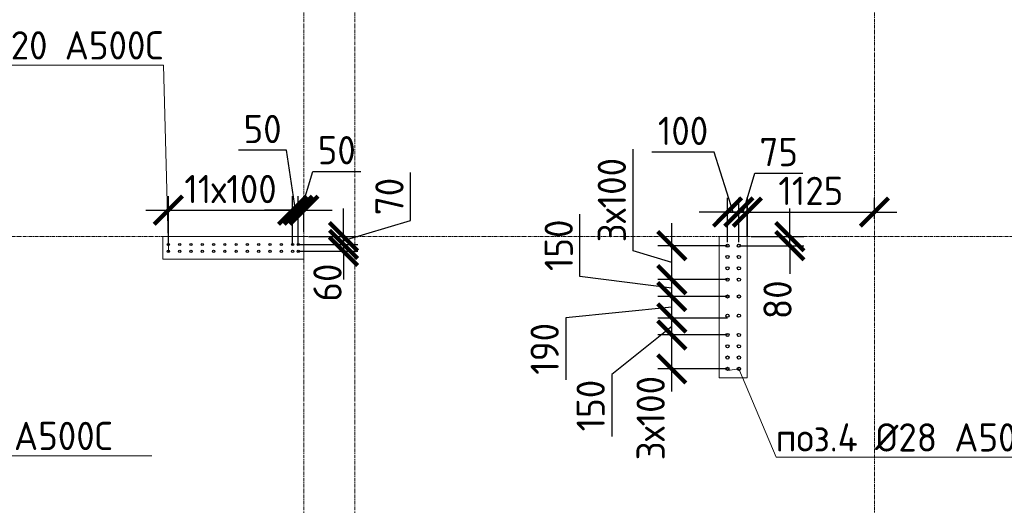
# Model space of a CAD drawing. Header units: millimetres. Extents: x -56135 to 1694203, y -446411 to -23139.
# Tile 209 of 256: x 966542 to 975258, y -124177 to -119880. Entities that reach past the tile are written whole.
import ezdxf
from ezdxf import colors
from ezdxf.entities.mleader import LeaderData, LeaderLine
from ezdxf.math import Vec2, Vec3

# ---------------------------------------------------------------- set-up
doc = ezdxf.new("R2010")
doc.units = ezdxf.units.MM
for name, pattern in [('01 Штриховая _4 мм_', [6, 3.5, -2.5]), ('______5', [1100, 800, -100, 100, -100]), ('HIDDEN2', [4.7625, 3.175, -1.5875]), ('осевая', [50.8, 31.75, -6.35, 6.35, -6.35])]:
    doc.linetypes.add(name, pattern=pattern)
for name, color, linetype, lineweight in [('1 Стены', 3, 'Continuous', 30), ('Оси', 40, '______5', 18), ('подоснова', 151, 'Continuous', 5), ('РАЗМЕРЫ', 1, 'Continuous', 9), ('СТЕНЫ', 3, 'Continuous', 30)]:
    doc.layers.add(name, color=color, linetype=linetype, lineweight=lineweight)
doc.styles.add('GOST-2.304_Type-B', font='GOST_Common.ttf')
doc.dimstyles.new('СПДС', dxfattribs={"dimscale": 100, "dimtxt": 2.5, "dimasz": 2.5, "dimexe": 1.25, "dimexo": 0, "dimtad": 1, "dimdec": 0, "dimtxsty": 'GOST-2.304_Type-B', "dimblk": 'ARCHTICK', "dimcen": 2.5, "dimdle": 2, "dimadec": 0, "dimazin": 2, "dimtfac": 0.75, "dimtdec": 0, "dimtmove": 1, "dimatfit": 3, "dimfxl": 1, "dimtolj": 1, "dimarcsym": 1})

# ---------------------------------------------------------------- blocks, each defined once
blk = doc.blocks.new('оси 2.2-2.3')
at = {"layer": 'Оси', "color": 16, "linetype": 'осевая', "lineweight": 0, "transparency": 33554687}
for p, q in [((487804.9, -104267.9), (487804.9, -134893.5)), ((482754.9, -105027.5), (482754.9, -134138.1)), ((483204.9, -105027.5), (483204.9, -134138.1)), ((468076.3, -121995.4), (524372.9, -121995.4))]:
    blk.add_line(p, q, dxfattribs=at)
blk = doc.blocks.new('стены тп')
at = {"layer": '1 Стены', "color": 252, "linetype": 'HIDDEN2', "lineweight": 0, "true_color": 0x939598}
for p, q in [((870890.6, -203025.6), (869640.6, -203025.6)), ((869640.6, -203025.6), (869640.6, -203225.6)), ((870890.6, -203225.6), (870890.6, -203025.6)), ((874815.4, -203025.6), (874565.4, -203025.6)), ((874565.4, -203025.6), (874565.4, -204275.6)), ((874815.4, -204275.6), (874815.4, -203025.6)), ((869640.6, -203225.6), (870890.6, -203225.6)), ((874565.4, -204275.6), (874815.4, -204275.6))]:
    blk.add_line(p, q, dxfattribs=at)
blk = doc.blocks.new('_None')
blk = doc.blocks.new('_ArchTick')
at = {"color": 0, "linetype": 'ByBlock', "const_width": 0.15}
blk.add_lwpolyline([(-0.5, -0.5), (0.5, 0.5)], dxfattribs=at)
blk = doc.blocks.new('*D461')
at = {"layer": 'DEFPOINTS', "color": 0, "transparency": 16777216}
for p in [(968958.3, -121565.6), (967858.3, -121868.8, -360), (968958.3, -121868.8, -360)]:
    blk.add_point(p, dxfattribs=at)
at = {"layer": 'РАЗМЕРЫ', "color": 0, "lineweight": -2, "transparency": 16777216}
for p, q in [((967858.3, -121868.8), (967858.3, -121440.6)), ((968958.3, -121868.8), (968958.3, -121440.6)), ((967658.3, -121565.6), (969158.3, -121565.6))]:
    blk.add_line(p, q, dxfattribs=at)
at = {"layer": 'РАЗМЕРЫ', "color": 0, "lineweight": -2, "transparency": 16777216, "xscale": 250, "yscale": 250, "zscale": 250, "rotation": 180}
blk.add_blockref('_ArchTick', (967858.3, -121565.6), dxfattribs=at)
at = {"layer": 'РАЗМЕРЫ', "color": 0, "lineweight": -2, "transparency": 16777216, "xscale": 250, "yscale": 250, "zscale": 250}
blk.add_blockref('_ArchTick', (968958.3, -121565.6), dxfattribs=at)
at = {"layer": 'РАЗМЕРЫ', "color": 0, "transparency": 16777216, "insert": (968408.3, -121378.1), "char_height": 250, "attachment_point": 5, "style": 'GOST-2.304_Type-B'}
blk.add_mtext('\\A1;11х100', dxfattribs=at)
blk = doc.blocks.new('*D462')
at = {"layer": 'DEFPOINTS', "color": 0, "transparency": 16777216}
for p in [(969008.3, -121565.6), (968958.3, -121868.8, -360), (969008.3, -121868.8, -360)]:
    blk.add_point(p, dxfattribs=at)
at = {"layer": 'РАЗМЕРЫ', "color": 0, "lineweight": -2, "transparency": 16777216}
for p, q in [((968904.9, -121034.4), (968479.9, -121034.4)), ((968983.3, -121565.6), (968904.9, -121034.4)), ((968958.3, -121868.8), (968958.3, -121440.6)), ((969008.3, -121868.8), (969008.3, -121440.6)), ((968958.3, -121565.6), (968708.3, -121565.6)), ((968958.3, -121565.6), (969008.3, -121565.6)), ((968958.3, -121565.6), (969008.3, -121565.6)), ((969008.3, -121565.6), (969258.3, -121565.6))]:
    blk.add_line(p, q, dxfattribs=at)
at = {"layer": 'РАЗМЕРЫ', "color": 0, "lineweight": -2, "transparency": 16777216, "xscale": 250, "yscale": 250, "zscale": 250}
blk.add_blockref('_ArchTick', (968958.3, -121565.6), dxfattribs=at)
at = {"layer": 'РАЗМЕРЫ', "color": 0, "lineweight": -2, "transparency": 16777216, "xscale": 250, "yscale": 250, "zscale": 250, "rotation": 180}
blk.add_blockref('_ArchTick', (969008.3, -121565.6), dxfattribs=at)
at = {"layer": 'РАЗМЕРЫ', "color": 0, "transparency": 16777216, "insert": (968692.4, -120846.9), "char_height": 250, "attachment_point": 5, "style": 'GOST-2.304_Type-B'}
blk.add_mtext('\\A1;50', dxfattribs=at)
blk = doc.blocks.new('*D463')
at = {"layer": 'DEFPOINTS', "color": 0, "transparency": 16777216}
for p in [(969058.2, -121565.6), (969058.2, -121755.4), (969008.3, -121868.8, -360)]:
    blk.add_point(p, dxfattribs=at)
at = {"layer": 'РАЗМЕРЫ', "color": 0, "lineweight": -2, "transparency": 16777216}
for p, q in [((969033.2, -121565.6), (969136.4, -121221.9)), ((969136.4, -121221.9), (969561.4, -121221.9)), ((969008.3, -121868.8), (969008.3, -121440.6)), ((969058.2, -121755.4), (969058.2, -121440.6)), ((969008.3, -121565.6), (968758.3, -121565.6)), ((969008.3, -121565.6), (969058.2, -121565.6)), ((969008.3, -121565.6), (969058.2, -121565.6)), ((969058.2, -121565.6), (969308.2, -121565.6))]:
    blk.add_line(p, q, dxfattribs=at)
at = {"layer": 'РАЗМЕРЫ', "color": 0, "lineweight": -2, "transparency": 16777216, "xscale": 250, "yscale": 250, "zscale": 250}
blk.add_blockref('_ArchTick', (969008.3, -121565.6), dxfattribs=at)
at = {"layer": 'РАЗМЕРЫ', "color": 0, "lineweight": -2, "transparency": 16777216, "xscale": 250, "yscale": 250, "zscale": 250, "rotation": 180}
blk.add_blockref('_ArchTick', (969058.2, -121565.6), dxfattribs=at)
at = {"layer": 'РАЗМЕРЫ', "color": 0, "transparency": 16777216, "insert": (969348.9, -121034.4), "char_height": 250, "attachment_point": 5, "style": 'GOST-2.304_Type-B'}
blk.add_mtext('\\A1;50', dxfattribs=at)
blk = doc.blocks.new('*D349')
at = {"layer": 'DEFPOINTS', "color": 0, "transparency": 16777216}
for p in [(969097.9, -121799.2), (969008.3, -121868.8), (969409, -121868.8)]:
    blk.add_point(p, dxfattribs=at)
at = {"layer": 'РАЗМЕРЫ', "color": 0, "lineweight": -2, "transparency": 16777216}
for p, q in [((970002.7, -121655.9), (970002.7, -121232)), ((969409, -121799.2), (969409, -121549.2)), ((969409, -121834), (970002.7, -121655.9)), ((969097.9, -121799.2), (969534, -121799.2)), ((969409, -121799.2), (969409, -121868.8)), ((969409, -121799.2), (969409, -121868.8)), ((969008.3, -121868.8), (969534, -121868.8)), ((969409, -121868.8), (969409, -122118.8))]:
    blk.add_line(p, q, dxfattribs=at)
at = {"layer": 'РАЗМЕРЫ', "color": 0, "lineweight": -2, "transparency": 16777216, "xscale": 250, "yscale": 250, "zscale": 250}
for p, rotation in [((969409, -121799.2), 270), ((969409, -121868.8), 90)]:
    blk.add_blockref('_ArchTick', p, dxfattribs=dict(at, rotation=rotation))
at = {"layer": 'РАЗМЕРЫ', "color": 0, "transparency": 16777216, "insert": (969815.2, -121443.9), "char_height": 250, "attachment_point": 5, "rotation": 90, "style": 'GOST-2.304_Type-B'}
blk.add_mtext('\\A1;70', dxfattribs=at)
blk = doc.blocks.new('*D464')
at = {"layer": 'DEFPOINTS', "color": 0, "transparency": 16777216}
for p in [(969008.3, -121929.2, -360), (969095, -121868.8), (969409, -121929.2)]:
    blk.add_point(p, dxfattribs=at)
at = {"layer": 'РАЗМЕРЫ', "color": 0, "lineweight": -2, "transparency": 16777216}
for p, q in [((969409, -121868.8), (969409, -121618.8)), ((969008.3, -121929.2), (969534, -121929.2)), ((969095, -121868.8), (969534, -121868.8)), ((969409, -121868.8), (969409, -121929.2)), ((969409, -121929.2), (969409, -122179.2))]:
    blk.add_line(p, q, dxfattribs=at)
at = {"layer": 'РАЗМЕРЫ', "color": 0, "lineweight": -2, "transparency": 16777216, "xscale": 250, "yscale": 250, "zscale": 250}
for p, rotation in [((969409, -121868.8), 270), ((969409, -121929.2), 90)]:
    blk.add_blockref('_ArchTick', p, dxfattribs=dict(at, rotation=rotation))
at = {"layer": 'РАЗМЕРЫ', "color": 0, "transparency": 16777216, "insert": (969266.7, -122205.6), "char_height": 250, "attachment_point": 5, "rotation": 90, "style": 'GOST-2.304_Type-B'}
blk.add_mtext('\\A1;60', dxfattribs=at)
blk = doc.blocks.new('*D309')
at = {"layer": 'DEFPOINTS', "color": 0, "transparency": 16777216}
for p in [(972908.6, -121582), (972908.6, -121849.2), (972984, -121799.2, 360)]:
    blk.add_point(p, dxfattribs=at)
at = {"layer": 'РАЗМЕРЫ', "color": 0, "lineweight": -2, "transparency": 16777216}
for p, q in [((972946.3, -121582), (973049.4, -121238.2)), ((973049.4, -121238.2), (973473.3, -121238.2)), ((972908.6, -121849.2), (972908.6, -121457)), ((972984, -121799.2), (972984, -121457)), ((972908.6, -121582), (972658.6, -121582)), ((972984, -121582), (972908.6, -121582)), ((972984, -121582), (972908.6, -121582)), ((972984, -121582), (973234, -121582))]:
    blk.add_line(p, q, dxfattribs=at)
at = {"layer": 'РАЗМЕРЫ', "color": 0, "lineweight": -2, "transparency": 16777216, "xscale": 250, "yscale": 250, "zscale": 250}
blk.add_blockref('_ArchTick', (972908.6, -121582), dxfattribs=at)
at = {"layer": 'РАЗМЕРЫ', "color": 0, "lineweight": -2, "transparency": 16777216, "xscale": 250, "yscale": 250, "zscale": 250, "rotation": 180}
blk.add_blockref('_ArchTick', (972984, -121582), dxfattribs=at)
at = {"layer": 'РАЗМЕРЫ', "color": 0, "transparency": 16777216, "insert": (973261.4, -121050.7), "char_height": 250, "attachment_point": 5, "style": 'GOST-2.304_Type-B'}
blk.add_mtext('\\A1;75', dxfattribs=at)
blk = doc.blocks.new('*D310')
at = {"layer": 'DEFPOINTS', "color": 0, "transparency": 16777216}
for p in [(972808.3, -121582), (972808.3, -121849.2, -360), (972908.6, -121849.2)]:
    blk.add_point(p, dxfattribs=at)
at = {"layer": 'РАЗМЕРЫ', "color": 0, "lineweight": -2, "transparency": 16777216}
for p, q in [((972689.2, -121050.7), (972139.2, -121050.7)), ((972858.5, -121582), (972689.2, -121050.7)), ((972808.3, -121849.2), (972808.3, -121457)), ((972908.6, -121849.2), (972908.6, -121457)), ((972808.3, -121582), (972558.3, -121582)), ((972908.6, -121582), (972808.3, -121582)), ((972908.6, -121582), (972808.3, -121582)), ((972908.6, -121582), (973158.6, -121582))]:
    blk.add_line(p, q, dxfattribs=at)
at = {"layer": 'РАЗМЕРЫ', "color": 0, "lineweight": -2, "transparency": 16777216, "xscale": 250, "yscale": 250, "zscale": 250}
blk.add_blockref('_ArchTick', (972808.3, -121582), dxfattribs=at)
at = {"layer": 'РАЗМЕРЫ', "color": 0, "lineweight": -2, "transparency": 16777216, "xscale": 250, "yscale": 250, "zscale": 250, "rotation": 180}
blk.add_blockref('_ArchTick', (972908.6, -121582), dxfattribs=at)
at = {"layer": 'РАЗМЕРЫ', "color": 0, "transparency": 16777216, "insert": (972414.2, -120863.2), "char_height": 250, "attachment_point": 5, "style": 'GOST-2.304_Type-B'}
blk.add_mtext('\\A1;100', dxfattribs=at)
blk = doc.blocks.new('*D311')
at = {"layer": 'DEFPOINTS', "color": 0, "transparency": 16777216}
for p in [(974108, -121582), (974108, -121640.4), (972983, -121799.2, 360)]:
    blk.add_point(p, dxfattribs=at)
at = {"layer": 'РАЗМЕРЫ', "color": 0, "lineweight": -2, "transparency": 16777216}
for p, q in [((972983, -121799.2), (972983, -121457)), ((974108, -121640.4), (974108, -121457)), ((972783, -121582), (974308, -121582))]:
    blk.add_line(p, q, dxfattribs=at)
at = {"layer": 'РАЗМЕРЫ', "color": 0, "lineweight": -2, "transparency": 16777216, "xscale": 250, "yscale": 250, "zscale": 250, "rotation": 180}
blk.add_blockref('_ArchTick', (972983, -121582), dxfattribs=at)
at = {"layer": 'РАЗМЕРЫ', "color": 0, "lineweight": -2, "transparency": 16777216, "xscale": 250, "yscale": 250, "zscale": 250}
blk.add_blockref('_ArchTick', (974108, -121582), dxfattribs=at)
at = {"layer": 'РАЗМЕРЫ', "color": 0, "transparency": 16777216, "insert": (973545.5, -121394.5), "char_height": 250, "attachment_point": 5, "style": 'GOST-2.304_Type-B'}
blk.add_mtext('\\A1;1125', dxfattribs=at)
blk = doc.blocks.new('*D564')
at = {"layer": 'DEFPOINTS', "color": 0, "transparency": 16777216}
for p in [(973016.7, -121799.1), (973359.7, -121799.1), (972908.5, -121879.2)]:
    blk.add_point(p, dxfattribs=at)
at = {"layer": 'РАЗМЕРЫ', "color": 0, "lineweight": -2, "transparency": 16777216}
for p, q in [((973359.7, -121799.1), (973359.7, -121549.1)), ((973016.7, -121799.1), (973484.7, -121799.1)), ((973359.7, -121879.2), (973359.7, -121799.1)), ((972908.5, -121879.2), (973484.7, -121879.2)), ((973359.7, -121879.2), (973359.7, -122129.2))]:
    blk.add_line(p, q, dxfattribs=at)
at = {"layer": 'РАЗМЕРЫ', "color": 0, "lineweight": -2, "transparency": 16777216, "xscale": 250, "yscale": 250, "zscale": 250}
for p, rotation in [((973359.7, -121799.1), 270), ((973359.7, -121879.2), 90)]:
    blk.add_blockref('_ArchTick', p, dxfattribs=dict(at, rotation=rotation))
at = {"layer": 'РАЗМЕРЫ', "color": 0, "transparency": 16777216, "insert": (973250.8, -122357.7), "char_height": 250, "attachment_point": 5, "rotation": 90, "style": 'GOST-2.304_Type-B'}
blk.add_mtext('\\A1;80', dxfattribs=at)
blk = doc.blocks.new('*D877')
at = {"layer": 'DEFPOINTS', "color": 0, "transparency": 16777216}
for p in [(972315.1, -122669.2), (972808.1, -122669.2, -360), (972808.1, -122969.2, -360)]:
    blk.add_point(p, dxfattribs=at)
at = {"layer": 'РАЗМЕРЫ', "color": 0, "lineweight": -2, "transparency": 16777216}
for p, q in [((972315.1, -123169.2), (972315.1, -122469.2)), ((972808.1, -122669.2), (972190.1, -122669.2)), ((972808.1, -122969.2), (972190.1, -122969.2))]:
    blk.add_line(p, q, dxfattribs=at)
at = {"layer": 'РАЗМЕРЫ', "color": 0, "lineweight": -2, "transparency": 16777216, "xscale": 250, "yscale": 250, "zscale": 250}
for p, rotation in [((972315.1, -122669.2), 90), ((972315.1, -122969.2), 270)]:
    blk.add_blockref('_ArchTick', p, dxfattribs=dict(at, rotation=rotation))
at = {"layer": 'РАЗМЕРЫ', "color": 0, "transparency": 16777216, "insert": (972127.6, -123405.2), "char_height": 250, "attachment_point": 5, "rotation": 90, "style": 'GOST-2.304_Type-B'}
blk.add_mtext('\\A1;3х100', dxfattribs=at)
blk = doc.blocks.new('*D878')
at = {"layer": 'DEFPOINTS', "color": 0, "transparency": 16777216}
for p in [(972315.1, -121879.2), (972808.1, -121879.2, -360), (972808.1, -122179.2, -360)]:
    blk.add_point(p, dxfattribs=at)
at = {"layer": 'РАЗМЕРЫ', "color": 0, "lineweight": -2, "transparency": 16777216}
for p, q in [((971971.4, -121926), (971971.4, -121026)), ((972315.1, -122379.2), (972315.1, -121679.2)), ((972315.1, -122029.2), (971971.4, -121926)), ((972808.1, -121879.2), (972190.1, -121879.2)), ((972808.1, -122179.2), (972190.1, -122179.2))]:
    blk.add_line(p, q, dxfattribs=at)
at = {"layer": 'РАЗМЕРЫ', "color": 0, "lineweight": -2, "transparency": 16777216, "xscale": 250, "yscale": 250, "zscale": 250}
for p, rotation in [((972315.1, -121879.2), 90), ((972315.1, -122179.2), 270)]:
    blk.add_blockref('_ArchTick', p, dxfattribs=dict(at, rotation=rotation))
at = {"layer": 'РАЗМЕРЫ', "color": 0, "transparency": 16777216, "insert": (971783.9, -121476), "char_height": 250, "attachment_point": 5, "rotation": 90, "style": 'GOST-2.304_Type-B'}
blk.add_mtext('\\A1;3х100', dxfattribs=at)
blk = doc.blocks.new('*D879')
at = {"layer": 'DEFPOINTS', "color": 0, "transparency": 16777216}
for p in [(972315.1, -122179.2), (972634.8, -122179.2), (972634.8, -122329.2)]:
    blk.add_point(p, dxfattribs=at)
at = {"layer": 'РАЗМЕРЫ', "color": 0, "lineweight": -2, "transparency": 16777216}
for p, q in [((971501.3, -122151), (971501.3, -121601)), ((972315.1, -122529.2), (972315.1, -121979.2)), ((972315.1, -122254.2), (971501.3, -122151)), ((972634.8, -122179.2), (972190.1, -122179.2)), ((972634.8, -122329.2), (972190.1, -122329.2))]:
    blk.add_line(p, q, dxfattribs=at)
at = {"layer": 'РАЗМЕРЫ', "color": 0, "lineweight": -2, "transparency": 16777216, "xscale": 250, "yscale": 250, "zscale": 250}
for p, rotation in [((972315.1, -122179.2), 90), ((972315.1, -122329.2), 270)]:
    blk.add_blockref('_ArchTick', p, dxfattribs=dict(at, rotation=rotation))
at = {"layer": 'РАЗМЕРЫ', "color": 0, "transparency": 16777216, "insert": (971313.8, -121876), "char_height": 250, "attachment_point": 5, "rotation": 90, "style": 'GOST-2.304_Type-B'}
blk.add_mtext('\\A1;150', dxfattribs=at)
blk = doc.blocks.new('*D880')
at = {"layer": 'DEFPOINTS', "color": 0, "transparency": 16777216}
for p in [(972315.1, -122519.4), (972808.1, -122519.4), (972808.1, -122669.2, -720)]:
    blk.add_point(p, dxfattribs=at)
at = {"layer": 'РАЗМЕРЫ', "color": 0, "lineweight": -2, "transparency": 16777216}
for p, q in [((972315.1, -122869.2), (972315.1, -122319.4)), ((972808.1, -122519.4), (972190.1, -122519.4)), ((972315.1, -122594.3), (971783.9, -123018.9)), ((972808.1, -122669.2), (972190.1, -122669.2)), ((971783.9, -123018.9), (971783.9, -123568.9))]:
    blk.add_line(p, q, dxfattribs=at)
at = {"layer": 'РАЗМЕРЫ', "color": 0, "lineweight": -2, "transparency": 16777216, "xscale": 250, "yscale": 250, "zscale": 250}
for p, rotation in [((972315.1, -122519.4), 90), ((972315.1, -122669.2), 270)]:
    blk.add_blockref('_ArchTick', p, dxfattribs=dict(at, rotation=rotation))
at = {"layer": 'РАЗМЕРЫ', "color": 0, "transparency": 16777216, "insert": (971596.4, -123293.9), "char_height": 250, "attachment_point": 5, "rotation": 90, "style": 'GOST-2.304_Type-B'}
blk.add_mtext('\\A1;150', dxfattribs=at)
blk = doc.blocks.new('*D881')
at = {"layer": 'DEFPOINTS', "color": 0, "transparency": 16777216}
for p in [(972315.1, -122329.2), (972808.1, -122329.2, -720), (972808.1, -122519.4)]:
    blk.add_point(p, dxfattribs=at)
at = {"layer": 'РАЗМЕРЫ', "color": 0, "lineweight": -2, "transparency": 16777216}
for p, q in [((972315.1, -122719.4), (972315.1, -122129.2)), ((972808.1, -122329.2), (972190.1, -122329.2)), ((972315.1, -122424.3), (971376.6, -122516.9)), ((971376.6, -122516.9), (971376.6, -123066.9)), ((972808.1, -122519.4), (972190.1, -122519.4))]:
    blk.add_line(p, q, dxfattribs=at)
at = {"layer": 'РАЗМЕРЫ', "color": 0, "lineweight": -2, "transparency": 16777216, "xscale": 250, "yscale": 250, "zscale": 250}
for p, rotation in [((972315.1, -122329.2), 90), ((972315.1, -122519.4), 270)]:
    blk.add_blockref('_ArchTick', p, dxfattribs=dict(at, rotation=rotation))
at = {"layer": 'РАЗМЕРЫ', "color": 0, "transparency": 16777216, "insert": (971189.1, -122791.9), "char_height": 250, "attachment_point": 5, "rotation": 90, "style": 'GOST-2.304_Type-B'}
blk.add_mtext('\\A1;190', dxfattribs=at)
blk = doc.blocks.new('стены  тп')
at = {"layer": 'СТЕНЫ', "color": 251, "linetype": '01 Штриховая _4 мм_', "lineweight": 0, "true_color": 0x636466}
for p, q in [((551012.3, -332125.7, 3100), (549762.3, -332125.7, 3100)), ((549762.3, -332125.7, 3100), (549762.3, -332325.7, 3100)), ((551012.3, -332325.7, 3100), (551012.3, -332125.7, 3100)), ((554937.1, -332125.7, 3100), (554687.1, -332125.7, 3100)), ((554687.1, -332125.7, 3100), (554687.1, -333375.7, 3100)), ((554937.1, -333375.7, 3100), (554937.1, -332125.7, 3100)), ((549762.3, -332325.7, 3100), (551012.3, -332325.7, 3100)), ((554687.1, -333375.7, 3100), (554937.1, -333375.7, 3100))]:
    blk.add_line(p, q, dxfattribs=at)

msp = doc.modelspace()

# ---------------------------------------------------------------- linework, layer by layer
at = {"layer": '1 Стены', "color": 252, "lineweight": 0, "true_color": 0x939598}
for p, q in [((967808.3, -121999.2, -360), (967808.3, -121799.2, -360)), ((967808.3, -121799.2, -360), (969058.3, -121799.2, -360)), ((967808.3, -121999.2, -360), (967808.3, -121799.2, -360)), ((969058.3, -121799.2, -360), (969058.3, -121999.2, -360)), ((972758.3, -121799.2, -720), (972958.3, -121799.2, -720)), ((972758.3, -121799.2, -720), (972958.3, -121799.2, -720)), ((969058.3, -121999.1, -360), (967808.3, -121999.1, -360)), ((969058.3, -121999.2, -360), (967808.3, -121999.2, -360)), ((969058.3, -121999.2, -360), (967808.3, -121999.2, -360)), ((972958.2, -123049.2, -720), (972758.2, -123049.2, -720)), ((972958.2, -123049.2, -720), (972758.2, -123049.2, -720)), ((972958.3, -123049.2, -720), (972758.2, -123049.2, -720)), ((972958.3, -123049.2, -720), (972758.3, -123049.2, -720))]:
    msp.add_line(p, q, dxfattribs=at)
at = {"layer": 'РАЗМЕРЫ', "color": 1}
msp.add_line((967808.2, -121999.2), (967808.2, -121799.2, -360), dxfattribs=at)
at = {"layer": 'РАЗМЕРЫ', "color": 6, "linetype": 'Continuous', "lineweight": 30}
for centre in [(967858.3, -121868.8, -360), (967858.3, -121929.2, -360), (967958.3, -121868.8, -360), (967958.3, -121929.2, -360), (968058.3, -121868.8, -360), (968058.3, -121929.2, -360), (968158.3, -121868.8, -360), (968158.3, -121929.2, -360), (968258.3, -121868.8, -360), (968258.3, -121929.2, -360), (968358.3, -121868.8, -360), (968358.3, -121929.2, -360), (968458.3, -121868.8, -360), (968458.3, -121929.2, -360), (968558.3, -121868.8, -360), (968558.3, -121929.2, -360), (968658.3, -121868.8, -360), (968658.3, -121929.2, -360), (968758.3, -121868.8, -360), (968758.3, -121929.2, -360), (968858.3, -121868.8, -360), (968858.3, -121929.2, -360), (968958.3, -121868.8, -360), (968958.3, -121929.2, -360), (969008.3, -121868.8, -360), (969008.3, -121929.2, -360)]:
    msp.add_circle(centre, 10, dxfattribs=at)
at = {"layer": 'РАЗМЕРЫ', "color": 5, "linetype": 'Continuous', "lineweight": 30}
for centre in [(972808.1, -121879.2, -720), (972908.5, -121879.2, -720), (972808.1, -121979.2, -720), (972908.5, -121979.2, -720), (972808.1, -122079.2, -720), (972908.5, -122079.2, -720), (972808.1, -122179.2, -720), (972908.5, -122179.2, -720), (972808.1, -122329.2, -720), (972908.5, -122329.2, -720), (972808.1, -122499.2, -720), (972908.5, -122499.2, -720), (972808.1, -122669.2, -720), (972908.5, -122669.2, -720), (972808.1, -122769.2, -720), (972908.5, -122769.2, -720), (972808.1, -122869.2, -720), (972908.5, -122869.2, -720), (972808.1, -122969.2, -720), (972908.5, -122969.2, -720)]:
    msp.add_circle(centre, 14, dxfattribs=at)

# ---------------------------------------------------------------- block references
at = {"layer": 'РАЗМЕРЫ', "color": 1}
for name, p in [('оси 2.2-2.3', (486303.3, 196.2)), ('стены тп', (98167.6, 81226.5))]:
    msp.add_blockref(name, p, dxfattribs=at)
at = {"layer": 'РАЗМЕРЫ'}
msp.add_blockref('стены  тп', (418045.9, 210326.6, -3100), dxfattribs=at)

# ---------------------------------------------------------------- dimensions: what is measured, and where the dimension line sits
for base, p1, p2, picture, middle in [((969008.3, -121565.6), (968958.3, -121868.8, -360), (969008.3, -121868.8, -360), '*D462', (968842.4, -121034.4)), ((972808.3, -121582, -360), (972908.6, -121849.2, -360), (972808.3, -121849.2, -720), '*D310', (972626.7, -121050.7, -360))]:
    dim = msp.add_linear_dim(base=base, p1=p1, p2=p2, dimstyle='СПДС', dxfattribs=at)
    dim.commit()
    dim.dimension.update_dxf_attribs({"geometry": picture, "text_midpoint": middle, "dimtype": 160})
for base, p1, p2, picture, middle in [((969058.2, -121565.6), (969008.3, -121868.8, -360), (969058.2, -121755.4), '*D463', (969198.9, -121034.4)), ((972908.6, -121582, -360), (972984, -121799.2), (972908.6, -121849.2, -360), '*D309', (973111.9, -121050.7, -360)), ((974108, -121582, -360), (972983, -121799.2), (974108, -121640.4, -360), '*D311', (973545.5, -121394.5, -360))]:
    dim = msp.add_linear_dim(base=base, p1=p1, p2=p2, dimstyle='СПДС', dxfattribs=at)
    dim.commit()
    dim.dimension.update_dxf_attribs({"geometry": picture, "text_midpoint": middle})
dim = msp.add_linear_dim(base=(972315.1, -121879.2, -360), p1=(972808.1, -122179.2, -720), p2=(972808.1, -121879.2, -720), angle=90, text='3х100', dimstyle='СПДС', dxfattribs=at)
dim.commit()
dim.dimension.update_dxf_attribs({"geometry": '*D878', "text_midpoint": (971783.9, -121863.5, -360)})
dim = msp.add_linear_dim(base=(968958.3, -121565.6), p1=(967858.3, -121868.8, -360), p2=(968958.3, -121868.8, -360), text='11х100', dimstyle='СПДС', dxfattribs=at)
dim.commit()
dim.dimension.update_dxf_attribs({"geometry": '*D461', "text_midpoint": (968408.3, -121378.1)})
dim = msp.add_linear_dim(base=(969409, -121868.8), p1=(969097.9, -121799.2), p2=(969008.3, -121868.8), angle=90, dimstyle='СПДС', dxfattribs=at)
dim.commit()
dim.dimension.update_dxf_attribs({"geometry": '*D349', "text_midpoint": (969815.2, -121593.4)})
for base, p1, p2, picture, middle in [((973359.7, -121799.1, -720), (972908.5, -121879.2, -720), (973016.7, -121799.1, -720), '*D564', (973438.3, -122357.7, -720)), ((969409, -121929.2), (969095, -121868.8), (969008.3, -121929.2, -360), '*D464', (969454.2, -122205.6)), ((972315.1, -122179.2, -360), (972634.8, -122329.2, -360), (972634.8, -122179.2, -360), '*D879', (971501.3, -122088.5, -360))]:
    dim = msp.add_linear_dim(base=base, p1=p1, p2=p2, angle=90, dimstyle='СПДС', dxfattribs=at)
    dim.commit()
    dim.dimension.update_dxf_attribs({"geometry": picture, "text_midpoint": middle, "dimtype": 160})
at = {"layer": 'РАЗМЕРЫ', "color": 1}
for base, p1, p2, picture, middle in [((972315.1, -122329.2), (972808.1, -122519.4), (972808.1, -122329.2, -720), '*D881', (971376.6, -122579.4)), ((972315.1, -122519.4), (972808.1, -122669.2, -720), (972808.1, -122519.4), '*D880', (971783.9, -123081.4))]:
    dim = msp.add_linear_dim(base=base, p1=p1, p2=p2, angle=90, dimstyle='СПДС', dxfattribs=at)
    dim.commit()
    dim.dimension.update_dxf_attribs({"geometry": picture, "text_midpoint": middle, "dimtype": 160})
at = {"layer": 'РАЗМЕРЫ'}
dim = msp.add_linear_dim(base=(972315.1, -122669.2, -360), p1=(972808.1, -122969.2, -720), p2=(972808.1, -122669.2, -720), angle=90, text='3х100', dimstyle='СПДС', dxfattribs=at)
dim.commit()
dim.dimension.update_dxf_attribs({"geometry": '*D877', "text_midpoint": (972315.1, -123405.2, -360), "dimtype": 160})

# ---------------------------------------------------------------- leaders
at = {"layer": 'подоснова', "color": 4, "ltscale": 0.3}
ml = msp.add_multileader_mtext('Standard', dxfattribs=at)
ml.set_content('{\\C2;поз.2 %%C20 А500С }', color=4, style='GOST-2.304_Type-B')
ml.set_leader_properties(color=256, linetype='ByLayer', lineweight=15)
ml.set_arrow_properties(name='NONE')
ml.build(insert=Vec2(0, 0))
ml.multileader.update_dxf_attribs({"text_left_attachment_type": 6, "text_right_attachment_type": 6, "dogleg_length": 0.1, "arrow_head_size": 18})
ctx = ml.context
ctx.base_point, ctx.char_height, ctx.arrow_head_size, ctx.landing_gap_size, ctx.plane_origin = Vec3(965392.1, -120281.7), 250, 18, 20, Vec3(972886.6, -119320.8)
ctx.left_attachment, ctx.right_attachment, ctx.text_align_type = 6, 6, 1
notes = []
notes.append((ctx, [(0, (1, 1, 0), (967815.9, -120281.7), (-1, 0), 0.1, [(1, [(967859.6, -121876.7), (967858.3, -121937.2)], 0, [])])]))
ctx.mtext.insert, ctx.mtext.width, ctx.mtext.alignment, ctx.mtext.flow_direction = Vec3(966603.9, -119981.7), 4075.871, 2, 5
ml = msp.add_multileader_mtext('Standard', dxfattribs=at)
ml.set_content('{\\C2;поз.3 %%C25 А500С }', color=4, style='GOST-2.304_Type-B')
ml.set_leader_properties(color=256, linetype='ByLayer', lineweight=15)
ml.set_arrow_properties(name='NONE')
ml.build(insert=Vec2(0, 0))
ml.multileader.update_dxf_attribs({"text_left_attachment_type": 6, "text_right_attachment_type": 6, "dogleg_length": 0.1, "arrow_head_size": 18})
ctx = ml.context
ctx.base_point, ctx.char_height, ctx.arrow_head_size, ctx.landing_gap_size, ctx.plane_origin = Vec3(964935.2, -123737.6), 250, 18, 20, Vec3(969974.9, -123718.9)
ctx.left_attachment, ctx.right_attachment, ctx.text_align_type = 6, 6, 1
notes.append((ctx, [(1, (1, 1, 0), (964935.1, -123737.6), (1, 0), 0.1, [(1, [(964728.3, -122974.2), (964801.2, -122973.6)], 0, [])])]))
ctx.mtext.insert, ctx.mtext.width, ctx.mtext.alignment, ctx.mtext.flow_direction = Vec3(966147, -123437.6), 4075.871, 2, 5
ml = msp.add_multileader_mtext('Standard', dxfattribs=at)
ml.set_content('{\\C2;поз.4 %%C28 А500С }', color=4, style='GOST-2.304_Type-B')
ml.set_leader_properties(color=256, linetype='ByLayer', lineweight=15)
ml.set_arrow_properties(name='NONE')
ml.build(insert=Vec2(0, 0))
ml.multileader.update_dxf_attribs({"text_left_attachment_type": 6, "text_right_attachment_type": 6, "dogleg_length": 0.1, "arrow_head_size": 18})
ctx = ml.context
ctx.base_point, ctx.char_height, ctx.arrow_head_size, ctx.landing_gap_size, ctx.plane_origin = Vec3(973237.5, -123750.8, -360), 250, 18, 20, Vec3(978062.2, -123756.4, -360)
ctx.left_attachment, ctx.right_attachment, ctx.text_align_type = 6, 6, 1
notes.append((ctx, [(1, (1, 1, 0), (973237.4, -123750.8, -360), (1, 0), 0.1, [(1, [(972810.6, -122982.9, -360), (972908.5, -122969.2, -360)], 0, [])])]))
ctx.mtext.insert, ctx.mtext.width, ctx.mtext.alignment, ctx.mtext.flow_direction = Vec3(974461.8, -123450.8, -360), 4075.871, 2, 5
for ctx, leaders in notes:
    for number, flags, end, landing, length, lines in leaders:
        leader = LeaderData()
        leader.index, (leader.has_last_leader_line, leader.has_dogleg_vector, leader.attachment_direction) = number, flags
        leader.last_leader_point, leader.dogleg_vector, leader.dogleg_length = Vec3(end), Vec3(landing), length
        for number, points, colour, breaks in lines:
            line = LeaderLine()
            line.index, line.vertices, line.color, line.breaks = number, Vec3.list(points), colors.encode_raw_color(colour), breaks
            leader.lines.append(line)
        ctx.leaders.append(leader)

doc.saveas('drawing.dxf')
